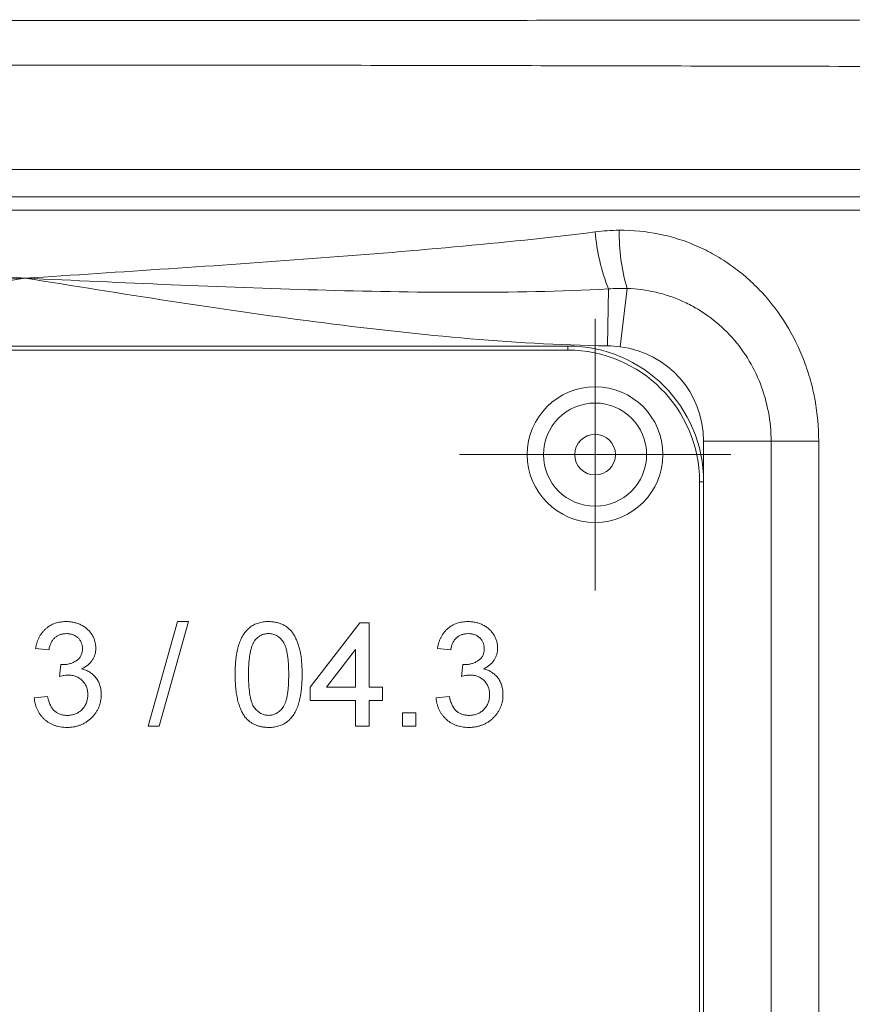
# Model space of a CAD drawing. Header units: millimetres. Extents: x 99 to 905, y -37 to 828.
# Tile 27 of 29: x 812 to 843, y 716 to 752. Entities that reach past the tile are written whole.
import ezdxf

# ---------------------------------------------------------------- set-up
doc = ezdxf.new("R2010")
doc.units = ezdxf.units.MM

# ---------------------------------------------------------------- blocks, each defined once
blk = doc.blocks.new('SW_CENTERMARKSYMBOL_4')
at = {"color": 0, "linetype": 'Continuous', "lineweight": 0}
for p, q in [((0, 2.5), (0, 5)), ((0, 0), (0, 2.5)), ((-2.5, 0), (-5, 0)), ((0, 0), (-2.5, 0)), ((0, 0), (2.5, 0)), ((0, 0), (0, -2.5)), ((2.5, 0), (5, 0)), ((0, -2.5), (0, -5))]:
    blk.add_line(p, q, dxfattribs=at)

msp = doc.modelspace()

# ---------------------------------------------------------------- linework, layer by layer
at = {"color": 7, "linetype": 'Continuous', "lineweight": 15}
for p, q in [((768.443, 746.708), (856.247, 746.708)), ((768.662, 745.708), (856.027, 745.708)), ((856.247, 745.208), (768.443, 745.208)), ((833.839, 742.312), (833.809, 740.213)), ((834.525, 742.328), (834.265, 740.182)), ((792.345, 740.208), (832.345, 740.208)), ((832.345, 740.058), (792.345, 740.058)), ((832.345, 740.208), (832.345, 740.058)), ((839.831, 736.708), (837.345, 736.708)), ((841.587, 736.708), (839.831, 736.708)), ((837.195, 695.208), (837.195, 735.208)), ((837.195, 735.208), (837.345, 735.208)), ((837.345, 735.208), (837.345, 695.208)), ((816.872, 726.208), (817.958, 730.058)), ((818.366, 730.058), (817.28, 726.208)), ((817.958, 730.058), (818.366, 730.058)), ((822.844, 727.639), (824.67, 730.008)), ((824.67, 730.008), (825.016, 730.008)), ((825.016, 730.008), (825.016, 727.639)), ((813.219, 729.021), (812.726, 729.071)), ((824.522, 729.026), (823.453, 727.639)), ((824.522, 727.639), (824.522, 729.026)), ((828.027, 729.021), (827.533, 729.071)), ((813.609, 728.034), (813.66, 728.478)), ((828.417, 728.034), (828.468, 728.478)), ((822.844, 727.146), (822.844, 727.639)), ((823.453, 727.639), (824.522, 727.639)), ((825.016, 727.639), (825.51, 727.639)), ((825.51, 727.639), (825.51, 727.146)), ((812.676, 727.244), (813.17, 727.294)), ((827.484, 727.244), (827.977, 727.294)), ((824.522, 727.146), (822.844, 727.146)), ((824.522, 726.208), (824.522, 727.146)), ((825.51, 727.146), (825.016, 727.146)), ((825.016, 727.146), (825.016, 726.208)), ((826.25, 726.701), (826.744, 726.701)), ((826.25, 726.208), (826.25, 726.701)), ((826.744, 726.701), (826.744, 726.208)), ((817.28, 726.208), (816.872, 726.208)), ((825.016, 726.208), (824.522, 726.208)), ((826.744, 726.208), (826.25, 726.208))]:
    msp.add_line(p, q, dxfattribs=at)
at = {"color": 8, "linetype": 'Continuous', "lineweight": 15}
for p, q in [((837.345, 735.208), (837.345, 736.708)), ((839.831, 681.978), (839.831, 736.708)), ((841.587, 736.708), (841.587, 682.486))]:
    msp.add_line(p, q, dxfattribs=at)
at = {"color": 7, "linetype": 'Continuous', "lineweight": 15}
for radius in [2.5, 1.9, 0.75]:
    msp.add_circle((833.345, 736.208), radius, dxfattribs=at)
for centre, radius, start, end in [((841.167, 745.149), 7.858, 185.3815, 201.1582), ((841.3, 744.329), 7.064, 178.8268, 196.4532), ((832.345, 735.208), 5, 0, 90), ((832.345, 735.208), 4.85, 0, 90), ((833.845, 736.708), 3.5, 0, 83.1032)]:
    msp.add_arc(centre, radius, start, end, dxfattribs=at)
for points, knots in [([(768.814, 752.231), (768.866, 752.231), (768.92, 752.231), (769.026, 752.231), (769.186, 752.23), (769.559, 752.23), (770.306, 752.23), (771.807, 752.229), (773.105, 752.228), (775.718, 752.226), (777.481, 752.224), (782.828, 752.218), (786.431, 752.215), (793.709, 752.206), (797.385, 752.203), (802.953, 752.199), (804.819, 752.197), (807.631, 752.196), (808.571, 752.196), (810.455, 752.195), (811.401, 752.195), (816.129, 752.195), (819.874, 752.199), (827.296, 752.204), (830.971, 752.207), (836.433, 752.212), (838.244, 752.214), (841.85, 752.218), (843.646, 752.22), (847.211, 752.224), (848.973, 752.225), (851.585, 752.228), (852.45, 752.228), (854.171, 752.23), (855.027, 752.23), (855.876, 752.231)], [0, 0, 0, 0, 0.001953, 0.001953, 0.003906, 0.007812, 0.015625, 0.03125, 0.0625, 0.0625, 0.125, 0.125, 0.25, 0.25, 0.375, 0.375, 0.4375, 0.4375, 0.46875, 0.46875, 0.5, 0.5, 0.625, 0.625, 0.75, 0.75, 0.8125, 0.8125, 0.875, 0.875, 0.9375, 0.9375, 0.96875, 0.96875, 1, 1, 1, 1]), ([(856.247, 750.482), (856.14, 750.486), (856.032, 750.484), (855.818, 750.485), (855.496, 750.485), (854.742, 750.487), (853.229, 750.489), (851.919, 750.492), (849.285, 750.497), (847.509, 750.501), (843.913, 750.508), (842.101, 750.513), (838.464, 750.521), (836.636, 750.525), (831.127, 750.537), (827.42, 750.545), (819.936, 750.558), (816.159, 750.56), (810.44, 750.56), (808.538, 750.559), (804.757, 750.556), (802.876, 750.554), (797.26, 750.545), (793.553, 750.537), (786.212, 750.521), (782.577, 750.513), (777.183, 750.501), (775.405, 750.498), (772.771, 750.492), (771.898, 750.49), (770.596, 750.488), (769.947, 750.487), (769.194, 750.485), (768.872, 750.485), (768.657, 750.484), (768.55, 750.486), (768.443, 750.482)], [0, 0, 0, 0, 0.003906, 0.003906, 0.007813, 0.015625, 0.03125, 0.0625, 0.0625, 0.125, 0.125, 0.1875, 0.1875, 0.25, 0.25, 0.375, 0.375, 0.5, 0.5, 0.5625, 0.5625, 0.625, 0.625, 0.75, 0.75, 0.875, 0.875, 0.9375, 0.9375, 0.96875, 0.96875, 0.984375, 0.992188, 0.996094, 0.996094, 1, 1, 1, 1]), ([(791.346, 744.412), (793.064, 744.192), (794.793, 744.017), (798.27, 743.7), (800.019, 743.56), (803.529, 743.298), (805.288, 743.175), (807.931, 742.997), (808.813, 742.939), (810.578, 742.823), (811.463, 742.765), (812.345, 742.708)], [0, 0, 0, 0, 0.25, 0.25, 0.5, 0.5, 0.75, 0.75, 0.875, 0.875, 1, 1, 1, 1]), ([(833.344, 744.412), (831.626, 744.192), (829.897, 744.017), (826.417, 743.7), (824.667, 743.56), (821.16, 743.297), (819.402, 743.175), (815.878, 742.938), (814.11, 742.823), (812.345, 742.708)], [0, 0, 0, 0, 0.25, 0.25, 0.5, 0.5, 0.75, 0.75, 1, 1, 1, 1]), ([(834.237, 744.473), (834.732, 744.479), (835.227, 744.431), (836.184, 744.235), (836.648, 744.088), (837.324, 743.793), (837.546, 743.682), (837.972, 743.439), (838.178, 743.307), (838.576, 743.023), (838.768, 742.871), (839.137, 742.546), (839.316, 742.372), (839.823, 741.826), (840.124, 741.429), (840.65, 740.575), (840.869, 740.129), (841.135, 739.43), (841.213, 739.192), (841.349, 738.707), (841.406, 738.46), (841.541, 737.717), (841.587, 737.215), (841.587, 736.708)], [0, 0, 0, 0, 0.125, 0.125, 0.25, 0.25, 0.3125, 0.3125, 0.375, 0.375, 0.4375, 0.4375, 0.5, 0.5, 0.625, 0.625, 0.75, 0.75, 0.8125, 0.8125, 0.875, 0.875, 1, 1, 1, 1]), ([(790.85, 742.312), (792.635, 742.219), (794.423, 742.189), (798.003, 742.19), (799.794, 742.223), (805.169, 742.374), (808.758, 742.542), (812.345, 742.708)], [0, 0, 0, 0, 0.25, 0.25, 0.5, 0.5, 1, 1, 1, 1]), ([(790.88, 740.213), (792.683, 740.239), (794.481, 740.349), (798.073, 740.664), (799.864, 740.869), (805.226, 741.566), (808.787, 742.138), (812.345, 742.708)], [0, 0, 0, 0, 0.25, 0.25, 0.5, 0.5, 1, 1, 1, 1]), ([(833.839, 742.312), (832.055, 742.219), (830.267, 742.189), (826.686, 742.19), (824.896, 742.223), (819.52, 742.374), (815.932, 742.542), (812.345, 742.708)], [0, 0, 0, 0, 0.25, 0.25, 0.5, 0.5, 1, 1, 1, 1]), ([(833.809, 740.213), (832.006, 740.239), (830.208, 740.349), (826.617, 740.664), (824.826, 740.869), (819.464, 741.566), (815.903, 742.138), (812.345, 742.708)], [0, 0, 0, 0, 0.25, 0.25, 0.5, 0.5, 1, 1, 1, 1]), ([(839.831, 736.708), (839.831, 737.07), (839.798, 737.427), (839.666, 738.134), (839.566, 738.483), (839.308, 739.147), (839.148, 739.466), (838.766, 740.076), (838.548, 740.359), (838.059, 740.881), (837.79, 741.116), (837.36, 741.424), (837.212, 741.52), (836.905, 741.697), (836.746, 741.779), (836.26, 741.999), (835.926, 742.112), (835.238, 742.271), (834.882, 742.317), (834.525, 742.328)], [0, 0, 0, 0, 0.125, 0.125, 0.25, 0.25, 0.375, 0.375, 0.5, 0.5, 0.625, 0.625, 0.6875, 0.6875, 0.75, 0.75, 0.875, 0.875, 1, 1, 1, 1]), ([(812.726, 729.071), (812.733, 729.109), (812.748, 729.184), (812.779, 729.292), (812.817, 729.393), (812.862, 729.488), (812.913, 729.576), (812.971, 729.657), (813.036, 729.733), (813.108, 729.8), (813.185, 729.861), (813.266, 729.914), (813.353, 729.958), (813.444, 729.995), (813.539, 730.023), (813.64, 730.043), (813.744, 730.056), (813.815, 730.057), (813.852, 730.058)], [0, 0, 0, 0, 0.071042, 0.139355, 0.204975, 0.268354, 0.330157, 0.390696, 0.450899, 0.510969, 0.570761, 0.629453, 0.688414, 0.747571, 0.808283, 0.870023, 0.933805, 1, 1, 1, 1]), ([(813.852, 730.058), (813.902, 730.056), (814.001, 730.053), (814.146, 730.027), (814.285, 729.987), (814.417, 729.929), (814.537, 729.857), (814.645, 729.773), (814.737, 729.675), (814.813, 729.567), (814.871, 729.451), (814.916, 729.33), (814.942, 729.206), (814.945, 729.121), (814.947, 729.079)], [0, 0, 0, 0, 0.092037, 0.180974, 0.269397, 0.357388, 0.443619, 0.526488, 0.607493, 0.688023, 0.767897, 0.845559, 0.922544, 1, 1, 1, 1]), ([(820.08, 728.107), (820.081, 728.162), (820.082, 728.269), (820.088, 728.427), (820.098, 728.577), (820.114, 728.718), (820.133, 728.853), (820.157, 728.979), (820.184, 729.097), (820.217, 729.208), (820.253, 729.311), (820.293, 729.408), (820.34, 729.497), (820.387, 729.581), (820.442, 729.657), (820.499, 729.727), (820.561, 729.791), (820.627, 729.847), (820.698, 729.897), (820.773, 729.94), (820.852, 729.977), (820.936, 730.006), (821.025, 730.029), (821.117, 730.046), (821.214, 730.056), (821.28, 730.057), (821.314, 730.058)], [0, 0, 0, 0, 0.063106, 0.123598, 0.18095, 0.235231, 0.287063, 0.336277, 0.382622, 0.426568, 0.468161, 0.508195, 0.546568, 0.583435, 0.619186, 0.653542, 0.687322, 0.720583, 0.753387, 0.786413, 0.819528, 0.853564, 0.888323, 0.924006, 0.961355, 1, 1, 1, 1]), ([(821.314, 730.058), (821.363, 730.056), (821.461, 730.054), (821.602, 730.03), (821.736, 729.991), (821.861, 729.937), (821.976, 729.869), (822.079, 729.786), (822.168, 729.688), (822.244, 729.577), (822.309, 729.453), (822.367, 729.317), (822.419, 729.168), (822.458, 729.035), (822.485, 728.92), (822.501, 728.826), (822.516, 728.724), (822.527, 728.614), (822.538, 728.498), (822.543, 728.374), (822.547, 728.243), (822.548, 728.153), (822.548, 728.107)], [0, 0, 0, 0, 0.05672, 0.111428, 0.164271, 0.216334, 0.267283, 0.317412, 0.367322, 0.418222, 0.471412, 0.527968, 0.588059, 0.652207, 0.686415, 0.723278, 0.762621, 0.804746, 0.849458, 0.89672, 0.946894, 1, 1, 1, 1]), ([(827.533, 729.071), (827.541, 729.109), (827.556, 729.184), (827.587, 729.292), (827.625, 729.393), (827.67, 729.488), (827.72, 729.576), (827.779, 729.657), (827.844, 729.733), (827.916, 729.8), (827.992, 729.861), (828.074, 729.914), (828.161, 729.958), (828.252, 729.995), (828.347, 730.023), (828.447, 730.043), (828.552, 730.056), (828.623, 730.057), (828.659, 730.058)], [0, 0, 0, 0, 0.071042, 0.139355, 0.204975, 0.268354, 0.330157, 0.390696, 0.450899, 0.510969, 0.570761, 0.629453, 0.688414, 0.747571, 0.808283, 0.870023, 0.933805, 1, 1, 1, 1]), ([(828.659, 730.058), (828.709, 730.056), (828.808, 730.053), (828.953, 730.027), (829.093, 729.987), (829.224, 729.929), (829.345, 729.857), (829.453, 729.773), (829.545, 729.675), (829.62, 729.567), (829.679, 729.451), (829.723, 729.33), (829.749, 729.206), (829.753, 729.121), (829.754, 729.079)], [0, 0, 0, 0, 0.092037, 0.180974, 0.269397, 0.357388, 0.443619, 0.526488, 0.607493, 0.688023, 0.767897, 0.845559, 0.922544, 1, 1, 1, 1]), ([(813.867, 729.614), (813.826, 729.612), (813.746, 729.609), (813.632, 729.58), (813.528, 729.533), (813.452, 729.479), (813.397, 729.427), (813.36, 729.382), (813.327, 729.334), (813.297, 729.28), (813.272, 729.222), (813.249, 729.159), (813.232, 729.092), (813.223, 729.045), (813.219, 729.021)], [0, 0, 0, 0, 0.127797, 0.246795, 0.362284, 0.477652, 0.536237, 0.59559, 0.656344, 0.719085, 0.784349, 0.852876, 0.924551, 1, 1, 1, 1]), ([(814.453, 729.063), (814.453, 729.082), (814.452, 729.121), (814.444, 729.177), (814.431, 729.23), (814.413, 729.281), (814.39, 729.329), (814.362, 729.375), (814.329, 729.419), (814.29, 729.458), (814.248, 729.495), (814.202, 729.526), (814.154, 729.554), (814.101, 729.575), (814.047, 729.593), (813.99, 729.604), (813.929, 729.613), (813.888, 729.613), (813.867, 729.614)], [0, 0, 0, 0, 0.065055, 0.127229, 0.18801, 0.246984, 0.306666, 0.365782, 0.426171, 0.487872, 0.549751, 0.611203, 0.672846, 0.734955, 0.797976, 0.862556, 0.929817, 1, 1, 1, 1]), ([(821.309, 729.614), (821.283, 729.613), (821.233, 729.612), (821.159, 729.599), (821.089, 729.578), (821.023, 729.548), (820.96, 729.511), (820.901, 729.466), (820.846, 729.411), (820.813, 729.371), (820.797, 729.35)], [0, 0, 0, 0, 0.127683, 0.251774, 0.372806, 0.492736, 0.614015, 0.73716, 0.865588, 1, 1, 1, 1]), ([(822.054, 728.108), (822.054, 728.181), (822.053, 728.319), (822.043, 728.518), (822.027, 728.698), (822.005, 728.859), (821.977, 729), (821.942, 729.123), (821.9, 729.228), (821.85, 729.314), (821.795, 729.385), (821.737, 729.445), (821.676, 729.498), (821.609, 729.54), (821.54, 729.574), (821.466, 729.596), (821.389, 729.611), (821.336, 729.613), (821.309, 729.614)], [0, 0, 0, 0, 0.115634, 0.221551, 0.317061, 0.403168, 0.480202, 0.547673, 0.607062, 0.658681, 0.705753, 0.75012, 0.792591, 0.833879, 0.874776, 0.915623, 0.956879, 1, 1, 1, 1]), ([(828.675, 729.614), (828.633, 729.612), (828.554, 729.609), (828.439, 729.58), (828.336, 729.533), (828.259, 729.479), (828.205, 729.427), (828.168, 729.382), (828.134, 729.334), (828.105, 729.28), (828.08, 729.222), (828.057, 729.159), (828.04, 729.092), (828.031, 729.045), (828.027, 729.021)], [0, 0, 0, 0, 0.127797, 0.246795, 0.362284, 0.477652, 0.536237, 0.59559, 0.656344, 0.719085, 0.784349, 0.852876, 0.924551, 1, 1, 1, 1]), ([(829.261, 729.063), (829.26, 729.082), (829.26, 729.121), (829.252, 729.177), (829.239, 729.23), (829.221, 729.281), (829.198, 729.329), (829.17, 729.375), (829.136, 729.419), (829.098, 729.458), (829.056, 729.495), (829.01, 729.526), (828.961, 729.554), (828.909, 729.575), (828.855, 729.593), (828.797, 729.604), (828.737, 729.613), (828.696, 729.613), (828.675, 729.614)], [0, 0, 0, 0, 0.065055, 0.127229, 0.18801, 0.246984, 0.306666, 0.365782, 0.426171, 0.487872, 0.549751, 0.611203, 0.672846, 0.734955, 0.797976, 0.862556, 0.929817, 1, 1, 1, 1]), ([(820.797, 729.35), (820.778, 729.319), (820.739, 729.254), (820.696, 729.142), (820.658, 729.013), (820.626, 728.866), (820.603, 728.702), (820.585, 728.52), (820.576, 728.32), (820.574, 728.181), (820.574, 728.108)], [0, 0, 0, 0, 0.083889, 0.177155, 0.282516, 0.399994, 0.529487, 0.6728, 0.829535, 1, 1, 1, 1]), ([(813.731, 728.473), (813.776, 728.475), (813.865, 728.478), (813.995, 728.506), (814.118, 728.552), (814.214, 728.604), (814.283, 728.655), (814.329, 728.698), (814.367, 728.748), (814.399, 728.801), (814.423, 728.86), (814.441, 728.923), (814.451, 728.992), (814.452, 729.039), (814.453, 729.063)], [0, 0, 0, 0, 0.129144, 0.254767, 0.378248, 0.503463, 0.565012, 0.624901, 0.683662, 0.742754, 0.802503, 0.865204, 0.930696, 1, 1, 1, 1]), ([(814.947, 729.079), (814.945, 729.039), (814.942, 728.96), (814.917, 728.845), (814.874, 728.735), (814.816, 728.632), (814.742, 728.536), (814.65, 728.451), (814.543, 728.375), (814.463, 728.336), (814.422, 728.316)], [0, 0, 0, 0, 0.121951, 0.240787, 0.35855, 0.479066, 0.601519, 0.727551, 0.859932, 1, 1, 1, 1]), ([(828.539, 728.473), (828.584, 728.475), (828.673, 728.478), (828.803, 728.506), (828.925, 728.552), (829.021, 728.604), (829.091, 728.655), (829.137, 728.698), (829.175, 728.748), (829.207, 728.801), (829.231, 728.86), (829.249, 728.923), (829.258, 728.992), (829.26, 729.039), (829.261, 729.063)], [0, 0, 0, 0, 0.129144, 0.254767, 0.378248, 0.503463, 0.565012, 0.624901, 0.683662, 0.742754, 0.802503, 0.865204, 0.930696, 1, 1, 1, 1]), ([(829.754, 729.079), (829.753, 729.039), (829.749, 728.96), (829.724, 728.845), (829.682, 728.735), (829.624, 728.632), (829.549, 728.536), (829.458, 728.451), (829.351, 728.375), (829.27, 728.336), (829.229, 728.316)], [0, 0, 0, 0, 0.121951, 0.240787, 0.35855, 0.479066, 0.601519, 0.727551, 0.859932, 1, 1, 1, 1]), ([(813.66, 728.478), (813.674, 728.477), (813.697, 728.474), (813.721, 728.473), (813.731, 728.473)], [0, 0, 0, 0, 0.566041, 1, 1, 1, 1]), ([(828.468, 728.478), (828.481, 728.477), (828.505, 728.474), (828.529, 728.473), (828.539, 728.473)], [0, 0, 0, 0, 0.566041, 1, 1, 1, 1]), ([(813.929, 728.086), (813.906, 728.086), (813.858, 728.085), (813.782, 728.074), (813.698, 728.057), (813.64, 728.042), (813.609, 728.034)], [0, 0, 0, 0, 0.209398, 0.446747, 0.708279, 1, 1, 1, 1]), ([(814.651, 727.37), (814.65, 727.395), (814.649, 727.445), (814.638, 727.518), (814.624, 727.588), (814.601, 727.654), (814.572, 727.717), (814.537, 727.776), (814.495, 727.833), (814.448, 727.884), (814.396, 727.932), (814.339, 727.973), (814.279, 728.008), (814.216, 728.037), (814.149, 728.059), (814.079, 728.075), (814.005, 728.085), (813.954, 728.086), (813.929, 728.086)], [0, 0, 0, 0, 0.067059, 0.131285, 0.193684, 0.254469, 0.31474, 0.375445, 0.435955, 0.498236, 0.560518, 0.621574, 0.681935, 0.742822, 0.804248, 0.867457, 0.932265, 1, 1, 1, 1]), ([(814.422, 728.316), (814.449, 728.309), (814.503, 728.295), (814.581, 728.266), (814.655, 728.235), (814.723, 728.195), (814.788, 728.152), (814.847, 728.102), (814.903, 728.049), (814.953, 727.989), (814.998, 727.925), (815.037, 727.856), (815.071, 727.784), (815.098, 727.708), (815.118, 727.628), (815.133, 727.544), (815.142, 727.456), (815.144, 727.396), (815.144, 727.366)], [0, 0, 0, 0, 0.065804, 0.128892, 0.190547, 0.251142, 0.310574, 0.370006, 0.429613, 0.489426, 0.54953, 0.610418, 0.671236, 0.733005, 0.796784, 0.861875, 0.929917, 1, 1, 1, 1]), ([(820.454, 726.529), (820.424, 726.573), (820.361, 726.664), (820.287, 726.819), (820.221, 726.989), (820.17, 727.179), (820.129, 727.385), (820.1, 727.61), (820.084, 727.852), (820.081, 728.02), (820.08, 728.107)], [0, 0, 0, 0, 0.097421, 0.200886, 0.311172, 0.429798, 0.55774, 0.694715, 0.84213, 1, 1, 1, 1]), ([(820.574, 728.108), (820.574, 728.034), (820.575, 727.892), (820.585, 727.69), (820.602, 727.507), (820.624, 727.344), (820.654, 727.202), (820.69, 727.079), (820.732, 726.975), (820.784, 726.892), (820.84, 726.823), (820.899, 726.765), (820.96, 726.715), (821.024, 726.673), (821.093, 726.641), (821.164, 726.619), (821.238, 726.605), (821.289, 726.604), (821.314, 726.603)], [0, 0, 0, 0, 0.118406, 0.226654, 0.324092, 0.411705, 0.489026, 0.556909, 0.616233, 0.667349, 0.713512, 0.757697, 0.799493, 0.839976, 0.879886, 0.919149, 0.959227, 1, 1, 1, 1]), ([(821.314, 726.603), (821.34, 726.604), (821.39, 726.606), (821.464, 726.618), (821.535, 726.642), (821.603, 726.674), (821.668, 726.714), (821.729, 726.765), (821.788, 726.824), (821.844, 726.893), (821.896, 726.977), (821.938, 727.081), (821.975, 727.203), (822.004, 727.346), (822.026, 727.508), (822.043, 727.69), (822.053, 727.893), (822.054, 728.034), (822.054, 728.108)], [0, 0, 0, 0, 0.040786, 0.080878, 0.120281, 0.160204, 0.200481, 0.242551, 0.28675, 0.333247, 0.38438, 0.443724, 0.51163, 0.588977, 0.676211, 0.773681, 0.881555, 1, 1, 1, 1]), ([(822.548, 728.107), (822.547, 728.052), (822.547, 727.945), (822.541, 727.788), (822.53, 727.64), (822.515, 727.499), (822.496, 727.365), (822.472, 727.24), (822.444, 727.122), (822.413, 727.011), (822.377, 726.908), (822.336, 726.811), (822.291, 726.721), (822.242, 726.638), (822.188, 726.561), (822.132, 726.49), (822.07, 726.427), (822.003, 726.371), (821.933, 726.32), (821.857, 726.277), (821.777, 726.24), (821.693, 726.21), (821.605, 726.187), (821.512, 726.17), (821.415, 726.16), (821.348, 726.159), (821.314, 726.158)], [0, 0, 0, 0, 0.062873, 0.122835, 0.179654, 0.233956, 0.285547, 0.334519, 0.380623, 0.42453, 0.466442, 0.506515, 0.544793, 0.581846, 0.617462, 0.65208, 0.685893, 0.719187, 0.752193, 0.785251, 0.818667, 0.852836, 0.887628, 0.923636, 0.961022, 1, 1, 1, 1]), ([(828.736, 728.086), (828.714, 728.086), (828.665, 728.085), (828.589, 728.074), (828.505, 728.057), (828.448, 728.042), (828.417, 728.034)], [0, 0, 0, 0, 0.209398, 0.446747, 0.708279, 1, 1, 1, 1]), ([(829.458, 727.37), (829.458, 727.395), (829.457, 727.445), (829.446, 727.518), (829.431, 727.588), (829.408, 727.654), (829.38, 727.717), (829.344, 727.776), (829.303, 727.833), (829.255, 727.884), (829.203, 727.932), (829.147, 727.973), (829.087, 728.008), (829.023, 728.037), (828.957, 728.059), (828.886, 728.075), (828.812, 728.085), (828.762, 728.086), (828.736, 728.086)], [0, 0, 0, 0, 0.067059, 0.131285, 0.193684, 0.254469, 0.31474, 0.375445, 0.435955, 0.498236, 0.560518, 0.621574, 0.681935, 0.742822, 0.804248, 0.867457, 0.932265, 1, 1, 1, 1]), ([(829.229, 728.316), (829.257, 728.309), (829.311, 728.295), (829.389, 728.266), (829.462, 728.235), (829.531, 728.195), (829.596, 728.152), (829.655, 728.102), (829.711, 728.049), (829.761, 727.989), (829.806, 727.925), (829.845, 727.856), (829.878, 727.784), (829.905, 727.708), (829.926, 727.628), (829.941, 727.544), (829.95, 727.456), (829.951, 727.396), (829.952, 727.366)], [0, 0, 0, 0, 0.065804, 0.128892, 0.190547, 0.251142, 0.310574, 0.370006, 0.429613, 0.489426, 0.54953, 0.610418, 0.671236, 0.733005, 0.796784, 0.861875, 0.929917, 1, 1, 1, 1]), ([(813.17, 727.294), (813.176, 727.264), (813.189, 727.207), (813.213, 727.124), (813.24, 727.048), (813.27, 726.978), (813.303, 726.916), (813.34, 726.859), (813.379, 726.809), (813.421, 726.764), (813.468, 726.726), (813.517, 726.692), (813.571, 726.665), (813.627, 726.641), (813.689, 726.625), (813.753, 726.611), (813.821, 726.604), (813.868, 726.603), (813.892, 726.603)], [0, 0, 0, 0, 0.082554, 0.159736, 0.233119, 0.301668, 0.365757, 0.426433, 0.484172, 0.539528, 0.593126, 0.647011, 0.701401, 0.756557, 0.813868, 0.873077, 0.934972, 1, 1, 1, 1]), ([(815.144, 727.366), (815.143, 727.325), (815.141, 727.243), (815.124, 727.124), (815.095, 727.009), (815.056, 726.899), (815.006, 726.793), (814.943, 726.693), (814.869, 726.598), (814.786, 726.508), (814.693, 726.427), (814.594, 726.354), (814.489, 726.294), (814.377, 726.244), (814.26, 726.206), (814.137, 726.178), (814.007, 726.161), (813.919, 726.159), (813.874, 726.158)], [0, 0, 0, 0, 0.063505, 0.124807, 0.184923, 0.24438, 0.30378, 0.363596, 0.42484, 0.487854, 0.551505, 0.613853, 0.675635, 0.737732, 0.800414, 0.864656, 0.930983, 1, 1, 1, 1]), ([(813.892, 726.603), (813.92, 726.603), (813.975, 726.604), (814.054, 726.615), (814.13, 726.632), (814.202, 726.656), (814.268, 726.688), (814.331, 726.726), (814.39, 726.771), (814.444, 726.822), (814.492, 726.879), (814.535, 726.939), (814.571, 727.003), (814.6, 727.07), (814.622, 727.14), (814.639, 727.214), (814.649, 727.291), (814.65, 727.343), (814.651, 727.37)], [0, 0, 0, 0, 0.069457, 0.135649, 0.199607, 0.261428, 0.322097, 0.38238, 0.443259, 0.504962, 0.566849, 0.627624, 0.687496, 0.747368, 0.808187, 0.870142, 0.933725, 1, 1, 1, 1]), ([(827.977, 727.294), (827.984, 727.264), (827.997, 727.207), (828.021, 727.124), (828.048, 727.048), (828.078, 726.978), (828.111, 726.916), (828.147, 726.859), (828.187, 726.809), (828.229, 726.764), (828.275, 726.726), (828.325, 726.692), (828.378, 726.665), (828.435, 726.641), (828.496, 726.625), (828.561, 726.611), (828.629, 726.604), (828.675, 726.603), (828.699, 726.603)], [0, 0, 0, 0, 0.082554, 0.159736, 0.233119, 0.301668, 0.365757, 0.426433, 0.484172, 0.539528, 0.593126, 0.647011, 0.701401, 0.756557, 0.813868, 0.873077, 0.934972, 1, 1, 1, 1]), ([(829.952, 727.366), (829.951, 727.325), (829.949, 727.243), (829.932, 727.124), (829.903, 727.009), (829.863, 726.899), (829.813, 726.793), (829.751, 726.693), (829.677, 726.598), (829.594, 726.508), (829.501, 726.427), (829.402, 726.354), (829.296, 726.294), (829.185, 726.244), (829.068, 726.206), (828.944, 726.178), (828.815, 726.161), (828.727, 726.159), (828.682, 726.158)], [0, 0, 0, 0, 0.063505, 0.124807, 0.184923, 0.24438, 0.30378, 0.363596, 0.42484, 0.487854, 0.551505, 0.613853, 0.675635, 0.737732, 0.800414, 0.864656, 0.930983, 1, 1, 1, 1]), ([(828.699, 726.603), (828.727, 726.603), (828.782, 726.604), (828.862, 726.615), (828.938, 726.632), (829.01, 726.656), (829.076, 726.688), (829.139, 726.726), (829.198, 726.771), (829.252, 726.822), (829.3, 726.879), (829.343, 726.939), (829.378, 727.003), (829.408, 727.07), (829.43, 727.14), (829.446, 727.214), (829.457, 727.291), (829.458, 727.343), (829.458, 727.37)], [0, 0, 0, 0, 0.069457, 0.135649, 0.199607, 0.261428, 0.322097, 0.38238, 0.443259, 0.504962, 0.566849, 0.627624, 0.687496, 0.747368, 0.808187, 0.870142, 0.933725, 1, 1, 1, 1]), ([(813.874, 726.158), (813.834, 726.159), (813.754, 726.161), (813.637, 726.175), (813.526, 726.199), (813.42, 726.232), (813.319, 726.275), (813.223, 726.326), (813.134, 726.389), (813.049, 726.459), (812.972, 726.538), (812.902, 726.621), (812.843, 726.712), (812.791, 726.807), (812.749, 726.909), (812.715, 727.015), (812.69, 727.128), (812.681, 727.205), (812.676, 727.244)], [0, 0, 0, 0, 0.067786, 0.133395, 0.196946, 0.258897, 0.319798, 0.380228, 0.441023, 0.502893, 0.564824, 0.625203, 0.685633, 0.746063, 0.807361, 0.869312, 0.933798, 1, 1, 1, 1]), ([(828.682, 726.158), (828.641, 726.159), (828.562, 726.161), (828.445, 726.175), (828.334, 726.199), (828.227, 726.232), (828.127, 726.275), (828.031, 726.326), (827.941, 726.389), (827.857, 726.459), (827.78, 726.538), (827.71, 726.621), (827.651, 726.712), (827.598, 726.807), (827.556, 726.909), (827.523, 727.015), (827.498, 727.128), (827.489, 727.205), (827.484, 727.244)], [0, 0, 0, 0, 0.067786, 0.133395, 0.196946, 0.258897, 0.319798, 0.380228, 0.441023, 0.502893, 0.564824, 0.625203, 0.685633, 0.746063, 0.807361, 0.869312, 0.933798, 1, 1, 1, 1]), ([(821.314, 726.158), (821.27, 726.16), (821.183, 726.162), (821.056, 726.179), (820.937, 726.209), (820.825, 726.248), (820.721, 726.301), (820.624, 726.366), (820.533, 726.441), (820.481, 726.5), (820.454, 726.529)], [0, 0, 0, 0, 0.137903, 0.268873, 0.395178, 0.517089, 0.636743, 0.756222, 0.876628, 1, 1, 1, 1])]:
    msp.add_open_spline(points, degree=3, knots=knots, dxfattribs=at)
for points in [[(833.344, 744.412), (833.641, 744.45), (833.938, 744.47), (834.237, 744.473)], [(834.525, 742.328), (834.296, 742.335), (834.067, 742.33), (833.839, 742.312)], [(834.265, 740.182), (834.114, 740.201), (833.962, 740.211), (833.809, 740.213)]]:
    msp.add_open_spline(points, degree=3, dxfattribs=at)

# ---------------------------------------------------------------- block references
at = {"color": 7, "linetype": 'Continuous', "lineweight": 0}
msp.add_blockref('SW_CENTERMARKSYMBOL_4', (833.345, 736.208), dxfattribs=at)

doc.saveas('drawing.dxf')
